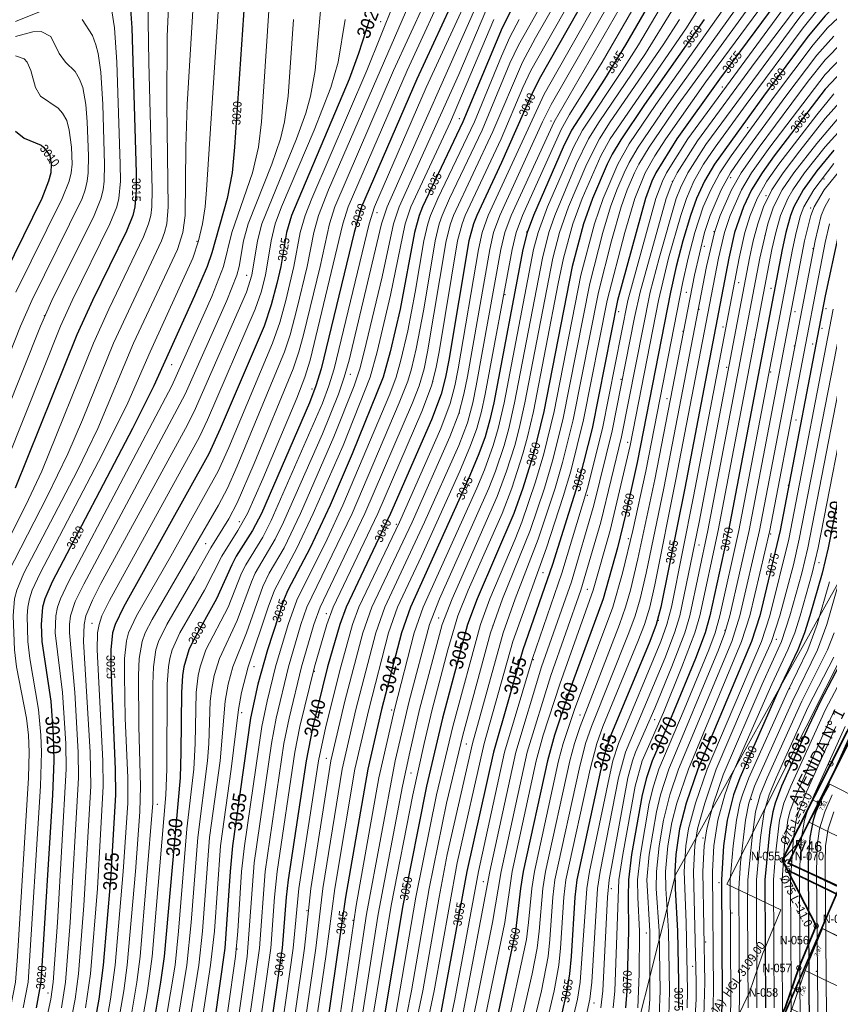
# Model space of a CAD drawing. Header units: metres. Extents: x 295850 to 310263, y 8095845 to 8104014.
# Tile 13 of 77: x 295962 to 296105, y 8096110 to 8096283. Entities that reach past the tile are written whole.
import ezdxf
from ezdxf.enums import TextEntityAlignment as Align

# ---------------------------------------------------------------- set-up
doc = ezdxf.new("R2010")
doc.units = ezdxf.units.M
doc.linetypes.add('CENTER', pattern=[5.08, 3.175, -0.635, 0.635, -0.635])
for name, color, linetype, lineweight in [('ALIN-AV1', 8, 'CENTER', 13), ('ALIN-C02', 8, 'CENTER', 13), ('AP-CONEX', 150, 'Continuous', 18), ('AP-NODOS', 1, 'Continuous', 18), ('AP-NODOS-TXT', 1, 'Continuous', 18), ('AP-RED-075', 5, 'Continuous', 35), ('AP-RED-TXT', 5, 'Continuous', 18), ('AP-SECTORES-TXT', 211, 'Continuous', 18), ('C-TOPO-MAJR', 33, 'Continuous', 25), ('C-TOPO-MINR', 253, 'Continuous', 13), ('C-TOPO-PNTS', 8, 'Continuous', 9), ('C-TOPO-TEXT', 33, 'Continuous', 13), ('C-TOPO-TEXT-500', 33, 'Continuous', 13), ('LOTE', 7, 'Continuous', 18), ('LOTE_MEDIDAS', 8, 'Continuous', 13), ('MANZANA', 3, 'Continuous', 25), ('PERIMETRO', 1, 'Continuous', 35), ('RELIEVE_LIMITE', 6, 'Continuous', 18), ('VERTICES', 1, 'Continuous', 13), ('VIA_BORDE', 8, 'Continuous', 18), ('VIAS_NOMBRE', 5, 'Continuous', 18)]:
    doc.layers.add(name, color=color, linetype=linetype, lineweight=lineweight)
doc.styles.add('ARIAL', font='arial.ttf')

# ---------------------------------------------------------------- blocks, each defined once
blk = doc.blocks.new('PUNTOS_TOPOGRAFICOS')
at = {"layer": 'C-TOPO-PNTS'}
for p in [(296025.726, 8096283.045, 3025.434), (296085.887, 8096271.499, 3055.747), (296039.551, 8096265.973, 3034.478), (296075.037, 8096266.891, 3052), (296055.705, 8096265.548, 3042.702), (296090.34, 8096264.341, 3060.64), (295967.502, 8096258.135, 3009.498), (296087.312, 8096255.571, 3062.348), (296077.068, 8096254.899, 3057.094), (296103.741, 8096255.346, 3071.25), (296093.538, 8096252.37, 3066.93), (296025.098, 8096249.394, 3031.398), (296101.419, 8096250.197, 3071.984), (296051.454, 8096245.993, 3045.036), (296084.373, 8096246.082, 3063.072), (296093.358, 8096245.327, 3068.076), (295993.418, 8096244.361, 3018.76), (296082.694, 8096243.479, 3062.424), (296101.818, 8096243.086, 3072.948), (296002.143, 8096238.342, 3022.496), (296088.74, 8096237.098, 3066.406), (296047.628, 8096234.941, 3044.096), (296079.51, 8096235.366, 3061.528), (296094.45, 8096236.09, 3069.64), (295966.545, 8096231.272, 3013), (296067.608, 8096231.965, 3055.358), (296081.77, 8096232.395, 3063.078), (296098.64, 8096231.965, 3072.368), (296104.106, 8096232.479, 3075.312), (296078.915, 8096228.533, 3061.916), (296085.969, 8096229.288, 3065.704), (296103.434, 8096229.037, 3075.304), (296091.511, 8096227.105, 3068.97), (296101.755, 8096226.266, 3074.674), (296098.564, 8096225.93, 3072.959), (295988.965, 8096222.613, 3020.374), (296020.422, 8096220.913, 3032.358), (296086.635, 8096222.162, 3066.814), (296094.389, 8096221.338, 3071.152), (296034.875, 8096219.637, 3038.834), (296068.033, 8096220.063, 3056.838), (296013.62, 8096218.362, 3029.644), (296076.109, 8096216.662, 3061.621), (296039.551, 8096214.111, 3041.848), (296098.842, 8096212.904, 3074.476), (296069.206, 8096208.984, 3058.694), (296097.473, 8096201.41, 3074.928), (296062.081, 8096199.658, 3056.172), (296000.867, 8096194.982, 3028.542), (296028.499, 8096194.557, 3040.786), (296069.308, 8096192.006, 3060.709), (296094.389, 8096192.856, 3074.132), (295994.916, 8096191.156, 3027.486), (296081.747, 8096190.864, 3067.41), (296102.891, 8096187.755, 3079.326), (296054.328, 8096186.028, 3054.446), (296062.081, 8096183.079, 3058.458), (296016.171, 8096178.828, 3038.758), (296035.928, 8096178.046, 3047.616), (296074.612, 8096177.621, 3064.898), (295974.936, 8096177.128, 3023.75), (296045.503, 8096176.703, 3052.058), (296086.312, 8096175.853, 3071.782), (296095.35, 8096174.285, 3077.248), (296052.627, 8096170.725, 3056.124), (296003.418, 8096169.476, 3034.338), (296014.045, 8096168.626, 3039.09), (296097.688, 8096165.624, 3081.06), (296001.292, 8096161.399, 3034.26), (296027.648, 8096161.824, 3045.778), (296060.806, 8096160.974, 3061.624), (296073.984, 8096160.124, 3068.352), (296040.826, 8096155.873, 3052.458), (296065.907, 8096155.023, 3065.272), (296016.171, 8096153.322, 3041.64), (296081.534, 8096153.296, 3074.534), (296031.049, 8096150.772, 3048.438), (295986.414, 8096145.246, 3028.323), (296090.988, 8096146.096, 3082.352), (296082.486, 8096139.294, 3077.97), (296097.778, 8096132.937, 3087.966), (296043.802, 8096131.642, 3056.614), (296085.308, 8096131.426, 3079.771), (296066.332, 8096130.367, 3068.324), (296012.77, 8096126.541, 3041.944), (296087.587, 8096126.116, 3081.232), (296020.847, 8096124.841, 3045.926), (296072.461, 8096122.609, 3071.462), (296082.915, 8096120.972, 3078.132), (296096.392, 8096120.72, 3086.978), (296000.442, 8096119.74, 3035.988), (296080.648, 8096116.689, 3076.616), (296102.438, 8096115.808, 3090.914), (295967.183, 8096112.032, 3020.592), (296063.25, 8096110.281, 3067.268)]:
    blk.add_point(p, dxfattribs=at)
blk = doc.blocks.new('CURVAS_NIVEL')
at = {"layer": 'C-TOPO-MAJR'}
for points, elevation in [([(296107.1, 8096170.92), (296103.13, 8096163.42), (296101.01, 8096158.92), (296096.3, 8096148.42), (296095.14, 8096145.42), (296094.73, 8096143.92), (296094.24, 8096140.92), (296093.37, 8096131.92), (296093.47, 8096109.42)], 3085), ([(296109.07, 8096158.92), (296102.35, 8096143.92), (296101.84, 8096142.42), (296101.24, 8096139.42), (296100.95, 8096134.92), (296101.12, 8096104.92)], 3090), ([(296109.23, 8096214.42), (296104.52, 8096190.42), (296103.43, 8096185.92), (296101.28, 8096178.42), (296100.34, 8096175.42), (296099.15, 8096172.42), (296095.58, 8096164.92), (296088.94, 8096149.92), (296087.85, 8096146.92), (296086.72, 8096142.42), (296086.09, 8096137.92), (296085.69, 8096131.92), (296085.84, 8096110.92), (296085.63, 8096106.42)], 3080), ([(296106.35, 8096245.92), (296103.99, 8096234.74), (296096.06, 8096193.42), (296092.45, 8096178.42), (296091, 8096173.92), (296081.57, 8096151.42), (296079.51, 8096145.42), (296078.34, 8096140.92), (296077.68, 8096136.42), (296077.51, 8096133.42), (296077.55, 8096130.42), (296077.97, 8096122.92), (296078.16, 8096113.92), (296078.15, 8096109.42)], 3075), ([(296105.49, 8096260.4), (296102.49, 8096256.74), (296100.09, 8096253.42), (296098.43, 8096250.42), (296097.86, 8096248.92), (296097.05, 8096245.92), (296096.42, 8096242.92), (296086.95, 8096193.42), (296083.68, 8096178.42), (296082.82, 8096175.42), (296081.12, 8096170.92), (296076.99, 8096160.81), (296073.52, 8096152.92), (296072.49, 8096149.92), (296071.76, 8096146.92), (296069.9, 8096136.42), (296069.33, 8096131.92), (296069.27, 8096128.92), (296069.38, 8096122.92), (296069.07, 8096112.42), (296068.84, 8096109.42)], 3070), ([(296106.99, 8096274.39), (296103.99, 8096271.15), (296095, 8096259.42), (296092.86, 8096256.42), (296091, 8096253.42), (296089.6, 8096250.42), (296088.03, 8096245.92), (296087.01, 8096241.42), (296079.25, 8096200.92), (296075.06, 8096179.92), (296074.2, 8096176.92), (296073.08, 8096173.92), (296066.23, 8096157.42), (296065.23, 8096154.42), (296064.47, 8096151.42), (296060.28, 8096131.92), (296059.9, 8096128.92), (296059.26, 8096118.42), (296058.97, 8096115.42), (296058.5, 8096112.42), (296057.48, 8096107.92)], 3065), ([(296108.49, 8096288.58), (296103.99, 8096284.06), (296100.99, 8096280.48), (296093.1, 8096269.92), (296084.49, 8096257.93), (296082.72, 8096254.92), (296081.32, 8096251.92), (296080.24, 8096248.92), (296078.93, 8096244.42), (296077.75, 8096239.92), (296076.76, 8096235.42), (296070.87, 8096205.42), (296068.87, 8096196.42), (296067.39, 8096190.42), (296064.87, 8096181.42), (296058.83, 8096164.92), (296056.34, 8096157.42), (296055.09, 8096152.92), (296050.84, 8096133.42), (296050.36, 8096130.42), (296049.47, 8096122.92), (296045.64, 8096104.92)], 3060), ([(296107.83, 8096308.92), (296101.93, 8096296.92), (296099.45, 8096292.42), (296096.45, 8096287.92), (296085.39, 8096272.92), (296077.87, 8096262.42), (296074.17, 8096256.42), (296073.45, 8096254.92), (296072.32, 8096251.92), (296067.43, 8096233.92), (296062.94, 8096211.42), (296060.65, 8096202.42), (296055.99, 8096187.45), (296050.75, 8096172.42), (296045.57, 8096154.42), (296040.91, 8096133.42), (296036.22, 8096107.92)], 3055), ([(296082.68, 8096283.42), (296072.17, 8096268.42), (296067.99, 8096262.25), (296066.49, 8096259.69), (296065.61, 8096257.92), (296063.04, 8096251.92), (296061.46, 8096247.42), (296059.46, 8096239.92), (296054.45, 8096214.42), (296052.61, 8096206.92), (296050.73, 8096200.92), (296049.15, 8096196.42), (296042.7, 8096181.42), (296041.04, 8096176.92), (296036.6, 8096160.42), (296033.82, 8096148.42), (296029.63, 8096127.42), (296026.09, 8096106.42)], 3050), ([(296075.49, 8096290.57), (296068.8, 8096278.92), (296065.12, 8096272.92), (296059.34, 8096263.92), (296057.86, 8096260.92), (296052.63, 8096248.92), (296051.53, 8096245.92), (296050.76, 8096242.92), (296045.63, 8096215.92), (296044.96, 8096212.92), (296044.1, 8096209.92), (296043.03, 8096206.92), (296041.15, 8096202.42), (296030.97, 8096179.92), (296029.39, 8096175.42), (296025.9, 8096161.92), (296023.46, 8096151.42), (296019.56, 8096128.92), (296015.42, 8096100.42)], 3045), ([(296067.26, 8096296.92), (296053.64, 8096272.92), (296052.18, 8096269.92), (296046.99, 8096258.22), (296042.64, 8096248.92), (296042.07, 8096247.42), (296041.26, 8096244.42), (296037.71, 8096223.42), (296037.13, 8096220.42), (296036.38, 8096217.42), (296034.67, 8096212.92), (296027.49, 8096196.42), (296019.64, 8096179.92), (296018.53, 8096176.92), (296016.4, 8096169.42), (296013.79, 8096158.92), (296012.6, 8096152.92), (296009.44, 8096131.92), (296009.09, 8096128.92), (296008.37, 8096119.92), (296004.96, 8096095.92)], 3040), ([(296048.64, 8096284.92), (296047.11, 8096281.92), (296040.2, 8096265.42), (296033.08, 8096250.42), (296032.5, 8096248.92), (296031.66, 8096245.92), (296029.15, 8096232.42), (296027.4, 8096224.92), (296026.15, 8096220.42), (296020.71, 8096206.92), (296016.82, 8096197.92), (296013.31, 8096190.42), (296009.42, 8096182.92), (296008.75, 8096181.42), (296005.81, 8096172.42), (296004.11, 8096166.42), (296002.82, 8096160.42), (295999.65, 8096137.92), (295999.22, 8096133.42), (295998.29, 8096119.92), (295993.84, 8096088.42)], 3035), ([(296037.99, 8096285.59), (296032.07, 8096272.92), (296022.36, 8096250.42), (296021.04, 8096245.92), (296015.24, 8096221.92), (296014.32, 8096218.92), (296013.18, 8096215.92), (296004.74, 8096196.42), (296003.2, 8096193.42), (296000.33, 8096188.92), (295999.52, 8096187.42), (295996.83, 8096181.42), (295992.66, 8096173.92), (295992, 8096172.42), (295991.12, 8096169.42), (295990.88, 8096167.92), (295990.66, 8096164.92), (295990.59, 8096154.42), (295990.42, 8096149.92), (295987.62, 8096118.42), (295987, 8096113.92), (295982.25, 8096085.42)], 3030), ([(296023.74, 8096283.42), (296021.85, 8096277.42), (296020.19, 8096272.92), (296010.06, 8096248.92), (296009.18, 8096245.92), (296008.14, 8096239.92), (296007.48, 8096236.92), (296006.49, 8096233.19), (296005.2, 8096229.42), (295997.49, 8096211.35), (295995.47, 8096206.92), (295980.47, 8096179.92), (295979.01, 8096176.92), (295978.56, 8096175.42), (295978.22, 8096172.42), (295978.23, 8096169.42), (295979.02, 8096151.42), (295979.06, 8096146.92), (295978.16, 8096131.92), (295976.92, 8096116.92), (295976.12, 8096110.92), (295973.96, 8096098.92)], 3025), ([(296001.95, 8096289.42), (296000.01, 8096260.92), (295999.58, 8096256.42), (295998.7, 8096251.92), (295995.99, 8096242.35), (295995.17, 8096239.92), (295992.99, 8096234.78), (295985.81, 8096218.92), (295982.03, 8096211.42), (295967.94, 8096184.42), (295966.62, 8096181.42), (295966.22, 8096179.92), (295965.96, 8096176.92), (295966.1, 8096173.92), (295967.66, 8096163.42), (295968.1, 8096157.42), (295968.23, 8096152.92), (295967.98, 8096146.92), (295965.91, 8096113.92), (295965.09, 8096109.42)], 3020), ([(295981.44, 8096289.42), (295981.91, 8096281.92), (295982.7, 8096256.42), (295982.73, 8096253.42), (295982.48, 8096250.42), (295982.11, 8096248.92), (295980.99, 8096246.17), (295975, 8096233.92), (295972.26, 8096227.92), (295961.43, 8096200.92)], 3015), ([(295961.49, 8096263.77), (295962.99, 8096262.49), (295965.99, 8096261.27), (295966.41, 8096260.92), (295967.49, 8096259.45), (295967.76, 8096257.92), (295967.67, 8096256.42), (295967.29, 8096254.92), (295966.07, 8096251.92), (295957.95, 8096235.42)], 3010)]:
    blk.add_lwpolyline(points, dxfattribs=dict(at, elevation=elevation))
at = {"layer": 'C-TOPO-MINR'}
for points, elevation in [([(296106.85, 8096185.92), (296104.28, 8096176.92), (296102.63, 8096172.42), (296098.21, 8096163.42), (296091.52, 8096148.42), (296090.52, 8096145.42), (296089.92, 8096142.42), (296089.05, 8096134.92), (296088.76, 8096130.42), (296088.89, 8096110.92), (296088.69, 8096104.92)], 3082), ([(296105.52, 8096175.42), (296104.37, 8096172.42), (296099.85, 8096163.42), (296093.75, 8096149.92), (296092.53, 8096146.92), (296091.72, 8096143.92), (296091.09, 8096139.42), (296090.34, 8096131.92), (296090.27, 8096127.42), (296090.41, 8096109.42)], 3083), ([(296105.49, 8096171.14), (296100.99, 8096162.39), (296095.36, 8096149.92), (296094.1, 8096146.92), (296093.23, 8096143.92), (296092.59, 8096139.42), (296091.86, 8096131.92), (296091.94, 8096109.42)], 3084), ([(296108.77, 8096170.92), (296104.02, 8096161.92), (296097.9, 8096148.42), (296096.68, 8096145.42), (296095.91, 8096142.42), (296095.22, 8096136.42), (296094.88, 8096131.92), (296094.99, 8096109.42)], 3086), ([(296105.65, 8096161.92), (296103.56, 8096157.42), (296098.84, 8096146.92), (296097.73, 8096143.92), (296097.37, 8096142.42), (296096.8, 8096137.92), (296096.39, 8096131.92), (296096.48, 8096095.92)], 3087), ([(296105.85, 8096158.92), (296100.43, 8096146.92), (296099.26, 8096143.92), (296098.84, 8096142.42), (296098.37, 8096139.42), (296097.89, 8096131.92), (296098.03, 8096103.42)], 3088), ([(296107.46, 8096158.92), (296102.03, 8096146.92), (296100.8, 8096143.92), (296100.33, 8096142.42), (296099.8, 8096139.42), (296099.42, 8096133.42), (296099.59, 8096103.42)], 3089), ([(296105.22, 8096146.92), (296103.92, 8096143.92), (296102.96, 8096140.92), (296102.54, 8096137.92), (296102.42, 8096133.42), (296102.75, 8096103.42)], 3091), ([(296105.48, 8096143.92), (296104.47, 8096140.92), (296104.02, 8096137.92), (296103.94, 8096134.92), (296104.19, 8096107.92)], 3092), ([(296104.74, 8096184.42), (296102.56, 8096176.92), (296100.9, 8096172.42), (296097.26, 8096164.92), (296090.54, 8096149.92), (296089.4, 8096146.92), (296088.96, 8096145.42), (296088.33, 8096142.42), (296087.76, 8096137.92), (296087.27, 8096131.92), (296087.37, 8096110.92), (296087.31, 8096107.92)], 3081), ([(296108.28, 8096218.92), (296102.74, 8096190.42), (296101.65, 8096185.92), (296099.54, 8096178.42), (296098.6, 8096175.42), (296097.4, 8096172.42), (296094.57, 8096166.42), (296087.49, 8096150.25), (296086.31, 8096146.92), (296085.1, 8096142.42), (296084.39, 8096137.92), (296084.12, 8096133.42), (296084.31, 8096112.42), (296084.19, 8096107.92)], 3079), ([(296106.99, 8096221.8), (296100.93, 8096190.42), (296099.84, 8096185.92), (296097.77, 8096178.42), (296096.28, 8096173.92), (296092.87, 8096166.42), (296085.99, 8096150.44), (296084.33, 8096145.42), (296083.15, 8096140.92), (296082.69, 8096137.92), (296082.46, 8096133.42), (296082.78, 8096113.92), (296082.63, 8096107.92)], 3078), ([(296106.99, 8096230.94), (296099.41, 8096191.92), (296098.37, 8096187.42), (296095.98, 8096178.42), (296094.52, 8096173.92), (296091.82, 8096167.92), (296084.79, 8096151.42), (296082.77, 8096145.42), (296081.52, 8096140.92), (296081.04, 8096137.92), (296080.8, 8096133.42), (296081.25, 8096113.92), (296081.26, 8096110.92), (296081.09, 8096107.92)], 3077), ([(296105.4, 8096232.42), (296097.58, 8096191.92), (296094.21, 8096178.42), (296092.75, 8096173.92), (296083.2, 8096151.42), (296081.16, 8096145.42), (296079.92, 8096140.92), (296079.43, 8096137.92), (296079.15, 8096133.42), (296079.5, 8096124.42), (296079.73, 8096112.42), (296079.68, 8096109.42)], 3076), ([(296104.72, 8096247.42), (296103.99, 8096244.16), (296094.23, 8096193.42), (296090.71, 8096178.42), (296089.26, 8096173.92), (296079.9, 8096151.42), (296077.84, 8096145.42), (296076.99, 8096142.01), (296076.29, 8096137.92), (296075.87, 8096133.42), (296075.9, 8096130.42), (296076.38, 8096122.92), (296076.59, 8096112.42), (296076.47, 8096107.92)], 3074), ([(296104.72, 8096251.92), (296103.89, 8096250.42), (296103.28, 8096248.92), (296102.18, 8096244.42), (296092.41, 8096193.42), (296088.97, 8096178.42), (296087.52, 8096173.92), (296078.18, 8096151.42), (296076.62, 8096146.92), (296075.52, 8096142.42), (296074.75, 8096137.92), (296074.25, 8096133.42), (296074.24, 8096130.42), (296074.76, 8096122.92), (296074.92, 8096112.42), (296074.76, 8096107.92)], 3073), ([(296106.99, 8096257.39), (296103.81, 8096253.42), (296102.04, 8096250.42), (296101.45, 8096248.92), (296100.35, 8096244.42), (296090.59, 8096193.42), (296087.21, 8096178.42), (296086.33, 8096175.42), (296085.2, 8096172.42), (296076.44, 8096151.42), (296074.96, 8096146.92), (296074.26, 8096143.92), (296072.99, 8096136.42), (296072.58, 8096131.92), (296073.08, 8096122.92), (296073.13, 8096118.42), (296073.08, 8096110.92), (296072.87, 8096107.92)], 3072), ([(296105.49, 8096258.05), (296101.94, 8096253.42), (296100.23, 8096250.42), (296099.64, 8096248.92), (296098.85, 8096245.92), (296098.24, 8096242.92), (296088.77, 8096193.42), (296085.45, 8096178.42), (296084.58, 8096175.42), (296083.47, 8096172.42), (296079.17, 8096161.92), (296074.7, 8096151.42), (296073.73, 8096148.42), (296073.01, 8096145.42), (296071.45, 8096136.42), (296070.96, 8096131.92), (296070.98, 8096128.92), (296071.29, 8096122.92), (296071.21, 8096115.42), (296070.99, 8096109.42)], 3071), ([(296108.49, 8096265.98), (296103.99, 8096261.01), (296100.35, 8096256.42), (296098.25, 8096253.42), (296097.37, 8096251.92), (296096.1, 8096248.92), (296095.26, 8096245.92), (296094.6, 8096242.92), (296085.12, 8096193.42), (296081.91, 8096178.42), (296081.04, 8096175.42), (296078.76, 8096169.42), (296075.49, 8096161.4), (296071.78, 8096152.92), (296070.5, 8096148.42), (296068.34, 8096136.42), (296067.67, 8096131.92), (296066.96, 8096112.42), (296066.66, 8096109.42)], 3069), ([(296106.99, 8096266.89), (296102.49, 8096261.6), (296098.46, 8096256.42), (296096.41, 8096253.42), (296094.89, 8096250.42), (296093.87, 8096247.42), (296092.48, 8096241.42), (296083.3, 8096193.42), (296080.15, 8096178.42), (296079.26, 8096175.42), (296076.99, 8096169.5), (296073.99, 8096162.15), (296070.6, 8096154.42), (296070.06, 8096152.92), (296069.23, 8096149.92), (296065.94, 8096131.92), (296065.65, 8096128.92), (296064.86, 8096112.42), (296064.47, 8096109.42)], 3068), ([(296106.99, 8096269.38), (296103.99, 8096265.96), (296099.49, 8096260.28), (296096.58, 8096256.42), (296094.59, 8096253.42), (296093.12, 8096250.42), (296092.09, 8096247.42), (296091.29, 8096244.42), (296090.65, 8096241.42), (296081.76, 8096194.92), (296078.37, 8096178.42), (296077.45, 8096175.42), (296075.72, 8096170.92), (296068.84, 8096154.42), (296067.61, 8096149.92), (296064.37, 8096133.42), (296063.9, 8096130.42), (296062.91, 8096113.92), (296062.56, 8096110.92), (296061.91, 8096107.92)], 3067), ([(296105.49, 8096270.31), (296102.49, 8096266.65), (296095.79, 8096257.92), (296093.7, 8096254.92), (296092.01, 8096251.92), (296090.79, 8096248.92), (296089.85, 8096245.92), (296088.83, 8096241.42), (296080.8, 8096199.42), (296076.93, 8096179.92), (296076.11, 8096176.92), (296075.04, 8096173.92), (296067.58, 8096155.92), (296066.62, 8096152.92), (296065.92, 8096149.92), (296062.49, 8096133.42), (296061.99, 8096130.42), (296060.86, 8096113.92), (296060.4, 8096110.92), (296059.7, 8096107.92)], 3066), ([(296106.99, 8096276.9), (296103.99, 8096273.74), (296094.22, 8096260.92), (296091.02, 8096256.42), (296089.23, 8096253.42), (296087.25, 8096248.92), (296086.24, 8096245.92), (296085.19, 8096241.42), (296077.71, 8096202.42), (296073.99, 8096183.9), (296073.08, 8096179.92), (296072.15, 8096176.92), (296071.01, 8096173.92), (296064.83, 8096158.92), (296063.77, 8096155.92), (296062.59, 8096151.42), (296058.34, 8096131.92), (296057.96, 8096128.92), (296057.4, 8096119.92), (296057.08, 8096116.92), (296056.28, 8096112.42), (296054.86, 8096106.42)], 3064), ([(296106.99, 8096279.41), (296103.99, 8096276.33), (296100.99, 8096272.57), (296092.32, 8096260.92), (296089.18, 8096256.42), (296087.46, 8096253.42), (296085.48, 8096248.92), (296084.47, 8096245.92), (296083.08, 8096239.92), (296075.55, 8096200.92), (296072.45, 8096185.92), (296071.41, 8096181.42), (296070.51, 8096178.42), (296069.42, 8096175.42), (296062.83, 8096158.92), (296061.81, 8096155.92), (296060.65, 8096151.42), (296056.4, 8096131.92), (296056.03, 8096128.92), (296055.53, 8096121.42), (296055.19, 8096118.42), (296054.03, 8096112.42), (296052.24, 8096104.92)], 3063), ([(296105.49, 8096280.5), (296102.49, 8096277.14), (296097.04, 8096269.92), (296089.35, 8096259.42), (296087.32, 8096256.42), (296085.66, 8096253.42), (296083.71, 8096248.92), (296082.73, 8096245.92), (296080.97, 8096238.42), (296073.99, 8096202.41), (296070.99, 8096188.43), (296069.68, 8096182.92), (296068.81, 8096179.92), (296067.75, 8096176.92), (296060.83, 8096158.92), (296059.84, 8096155.92), (296059.03, 8096152.92), (296054.73, 8096133.42), (296054.25, 8096130.42), (296053.65, 8096122.92), (296053.29, 8096119.92), (296052.42, 8096115.42), (296050.02, 8096104.92)], 3062), ([(296109.14, 8096286.42), (296104.4, 8096281.92), (296101.84, 8096278.92), (296095.07, 8096269.92), (296087.43, 8096259.42), (296085.45, 8096256.42), (296083.83, 8096253.42), (296082.52, 8096250.42), (296081.03, 8096245.92), (296079.86, 8096241.42), (296078.87, 8096236.92), (296072.43, 8096203.92), (296070.13, 8096193.42), (296068.32, 8096185.92), (296066.58, 8096179.92), (296059.86, 8096161.92), (296057.86, 8096155.92), (296057.06, 8096152.92), (296052.78, 8096133.42), (296052.31, 8096130.42), (296051.78, 8096124.42), (296051.38, 8096121.42), (296047.81, 8096104.92)], 3061), ([(296106.64, 8096289.42), (296102.49, 8096284.95), (296100.08, 8096281.92), (296090.05, 8096268.42), (296084.6, 8096260.92), (296082.58, 8096257.92), (296080.86, 8096254.92), (296079.53, 8096251.92), (296078.54, 8096248.92), (296076.42, 8096241.42), (296074.65, 8096233.92), (296069.64, 8096208.42), (296066.13, 8096193.42), (296063.15, 8096182.92), (296057.24, 8096166.42), (296054.36, 8096157.42), (296053.11, 8096152.92), (296048.89, 8096133.42), (296047.57, 8096124.42), (296043.55, 8096104.92)], 3059), ([(296105.35, 8096290.92), (296099.49, 8096283.8), (296082.99, 8096261.42), (296079.8, 8096256.42), (296078.49, 8096253.8), (296077.76, 8096251.92), (296074.72, 8096241.42), (296073.18, 8096235.42), (296068.11, 8096209.92), (296064.49, 8096194.92), (296060.98, 8096182.92), (296055.66, 8096167.92), (296051.51, 8096154.42), (296046.93, 8096133.42), (296045.41, 8096124.42), (296041.5, 8096104.92)], 3058), ([(296105.74, 8096295.42), (296104.02, 8096292.42), (296102.95, 8096290.92), (296091.63, 8096275.92), (296081.49, 8096262.06), (296077.93, 8096256.42), (296076.99, 8096254.54), (296075.99, 8096251.92), (296071.41, 8096235.42), (296070.42, 8096230.92), (296066.49, 8096210.97), (296063.27, 8096197.92), (296059.3, 8096184.42), (296054.06, 8096169.42), (296049.53, 8096154.42), (296044.94, 8096133.42), (296039.87, 8096106.42)], 3057), ([(296110.83, 8096310.42), (296104.22, 8096296.92), (296102.62, 8096293.92), (296100.69, 8096290.92), (296079.8, 8096262.42), (296076.05, 8096256.42), (296075.31, 8096254.92), (296074.17, 8096251.92), (296069.25, 8096233.92), (296064.76, 8096211.42), (296062.13, 8096200.92), (296057.62, 8096185.92), (296052.43, 8096170.92), (296047.55, 8096154.42), (296042.93, 8096133.42), (296038.8, 8096110.92), (296037.85, 8096106.42)], 3056), ([(296105.56, 8096308.92), (296099.63, 8096296.92), (296096.3, 8096290.92), (296093.28, 8096286.42), (296082.99, 8096272.41), (296075.95, 8096262.42), (296073.99, 8096259.41), (296072.29, 8096256.42), (296070.45, 8096251.92), (296068.71, 8096245.92), (296065.57, 8096233.92), (296061.43, 8096212.92), (296059.2, 8096203.92), (296057.87, 8096199.42), (296054.94, 8096190.42), (296049.02, 8096173.92), (296043.96, 8096155.92), (296039.18, 8096134.92), (296035.14, 8096112.42), (296034.22, 8096107.92)], 3054), ([(296091.16, 8096286.42), (296078.12, 8096268.42), (296073.01, 8096260.92), (296071.19, 8096257.92), (296070.42, 8096256.42), (296069.14, 8096253.42), (296068.08, 8096250.42), (296066.38, 8096244.42), (296064.05, 8096235.42), (296059.61, 8096212.92), (296057.76, 8096205.42), (296056.44, 8096200.92), (296053.48, 8096191.92), (296049.4, 8096181.42), (296047.27, 8096175.42), (296041.91, 8096155.92), (296037.45, 8096136.42), (296036, 8096128.92), (296033.16, 8096112.42), (296032.23, 8096107.92)], 3053), ([(296087.98, 8096284.92), (296076.13, 8096268.42), (296071.05, 8096260.92), (296069.49, 8096258.26), (296068.58, 8096256.42), (296067.3, 8096253.42), (296066.19, 8096250.42), (296064.86, 8096245.92), (296062.52, 8096236.92), (296057.78, 8096212.92), (296055.99, 8096205.73), (296054.55, 8096200.92), (296052.03, 8096193.42), (296047.15, 8096181.42), (296045.05, 8096175.42), (296040.2, 8096157.42), (296037.34, 8096145.42), (296034.24, 8096130.42), (296031.16, 8096112.42), (296030.26, 8096107.92)], 3052), ([(296085.84, 8096284.92), (296074.15, 8096268.42), (296069.49, 8096261.53), (296067.45, 8096257.92), (296064.87, 8096251.92), (296063.37, 8096247.42), (296060.99, 8096238.42), (296056.27, 8096214.42), (296054.47, 8096206.92), (296052.99, 8096202), (296050.6, 8096194.92), (296049.42, 8096191.92), (296044.92, 8096181.42), (296043.28, 8096176.92), (296038.41, 8096158.92), (296035.58, 8096146.92), (296031.93, 8096128.92), (296028.32, 8096107.92)], 3051), ([(296083.28, 8096287.92), (296079.55, 8096281.92), (296066.15, 8096262.42), (296064.49, 8096259.42), (296061.21, 8096251.92), (296059.57, 8096247.42), (296057.93, 8096241.42), (296056.96, 8096236.92), (296052.62, 8096214.42), (296051.58, 8096209.92), (296050.75, 8096206.92), (296048.8, 8096200.92), (296047.1, 8096196.42), (296041.14, 8096182.92), (296039.32, 8096178.42), (296037.53, 8096172.42), (296034.78, 8096161.92), (296033.36, 8096155.92), (296031.4, 8096146.92), (296027.6, 8096127.42), (296023.89, 8096104.92)], 3049), ([(296078.35, 8096283.42), (296075.45, 8096278.92), (296066.14, 8096265.42), (296064.22, 8096262.42), (296061.99, 8096257.97), (296058.78, 8096250.42), (296057.21, 8096245.92), (296056.05, 8096241.42), (296051.1, 8096215.92), (296050.12, 8096211.42), (296049.32, 8096208.42), (296047.89, 8096203.92), (296046.23, 8096199.42), (296038.3, 8096181.42), (296036.58, 8096176.92), (296032.58, 8096161.92), (296030.85, 8096154.42), (296029.57, 8096148.42), (296025.29, 8096125.92), (296022.26, 8096106.42)], 3048), ([(296076.98, 8096284.92), (296072.34, 8096277.42), (296064.17, 8096265.42), (296062.32, 8096262.42), (296060.16, 8096257.92), (296056.36, 8096248.92), (296055.32, 8096245.92), (296054.19, 8096241.42), (296049.28, 8096215.92), (296048.28, 8096211.42), (296047.44, 8096208.42), (296045.93, 8096203.92), (296044.77, 8096200.92), (296036.11, 8096181.42), (296034.34, 8096176.92), (296030.76, 8096163.42), (296028.29, 8096152.92), (296023.24, 8096125.92), (296020.3, 8096106.42)], 3047), ([(296075.51, 8096286.42), (296071.09, 8096278.92), (296068.25, 8096274.42), (296061.27, 8096263.92), (296059.69, 8096260.92), (296055.12, 8096250.42), (296053.43, 8096245.92), (296052.65, 8096242.92), (296047.46, 8096215.92), (296046.43, 8096211.42), (296045.54, 8096208.42), (296043.99, 8096204.13), (296042.65, 8096200.92), (296033.23, 8096179.92), (296031.65, 8096175.42), (296028.15, 8096161.92), (296025.42, 8096149.92), (296021.43, 8096127.42), (296018.11, 8096104.92)], 3046), ([(296069.92, 8096284.92), (296064.71, 8096275.92), (296058.99, 8096266.69), (296057.49, 8096264.05), (296050.7, 8096248.92), (296049.59, 8096245.92), (296048.85, 8096242.92), (296044.1, 8096217.42), (296043.46, 8096214.42), (296042.65, 8096211.42), (296041.57, 8096208.42), (296039.66, 8096203.92), (296032.93, 8096188.92), (296028.71, 8096179.92), (296027.14, 8096175.42), (296023.63, 8096161.92), (296021.19, 8096151.42), (296017.67, 8096130.42), (296016.11, 8096118.42), (296013.23, 8096098.92)], 3044), ([(296069.49, 8096288.31), (296056.24, 8096265.42), (296048.73, 8096248.92), (296047.61, 8096245.92), (296046.89, 8096242.92), (296042.55, 8096218.92), (296041.94, 8096215.92), (296040.99, 8096212.41), (296039.47, 8096208.42), (296033.46, 8096194.92), (296026.44, 8096179.92), (296024.88, 8096175.42), (296021.35, 8096161.92), (296018.94, 8096151.42), (296015.57, 8096130.42), (296014.33, 8096119.92), (296011.3, 8096098.92)], 3043), ([(296068.61, 8096290.92), (296055.73, 8096268.42), (296054.23, 8096265.42), (296046.71, 8096248.92), (296045.62, 8096245.92), (296044.92, 8096242.92), (296040.99, 8096220.54), (296040.37, 8096217.42), (296039.49, 8096214.03), (296037.93, 8096209.92), (296031.27, 8096194.92), (296024.17, 8096179.92), (296022.62, 8096175.42), (296019.43, 8096163.42), (296016.99, 8096152.92), (296013.46, 8096130.42), (296012.35, 8096119.92), (296009.11, 8096097.42)], 3042), ([(296068.78, 8096295.42), (296054.49, 8096270.27), (296044.68, 8096248.92), (296043.62, 8096245.92), (296042.94, 8096242.92), (296039.36, 8096221.92), (296038.77, 8096218.92), (296037.99, 8096215.83), (296036.33, 8096211.42), (296029.06, 8096194.92), (296021.9, 8096179.92), (296020.8, 8096176.92), (296018.71, 8096169.42), (296016.06, 8096158.92), (296014.78, 8096152.92), (296011.35, 8096130.42), (296010.36, 8096119.92), (296007.15, 8096097.42)], 3041), ([(296064.89, 8096296.92), (296052.17, 8096274.42), (296050.76, 8096271.42), (296046.92, 8096262.42), (296040.6, 8096248.92), (296040.05, 8096247.42), (296039.27, 8096244.42), (296036.01, 8096224.92), (296035.45, 8096221.92), (296034.7, 8096218.92), (296033, 8096214.42), (296025.23, 8096196.42), (296017.36, 8096179.92), (296016.25, 8096176.92), (296014.1, 8096169.42), (296011.52, 8096158.92), (296010.65, 8096154.42), (296007.52, 8096133.42), (296007.03, 8096128.92), (296006.38, 8096119.92), (296002.99, 8096095.92)], 3039), ([(296062.52, 8096296.92), (296052.99, 8096280.18), (296050.72, 8096275.92), (296045.49, 8096263.68), (296038.57, 8096248.92), (296038.04, 8096247.42), (296037.29, 8096244.42), (296033.99, 8096224.92), (296033.36, 8096221.92), (296032.49, 8096218.92), (296031.32, 8096215.92), (296022.97, 8096196.42), (296015.07, 8096179.92), (296013.97, 8096176.92), (296011.81, 8096169.42), (296009.6, 8096160.42), (296008.71, 8096155.92), (296005.41, 8096133.42), (296004.38, 8096119.92), (296001.01, 8096095.92)], 3038), ([(296059.32, 8096295.42), (296049.99, 8096278.9), (296048.49, 8096275.7), (296043.6, 8096263.92), (296037.86, 8096251.92), (296036.54, 8096248.92), (296036.03, 8096247.42), (296035.32, 8096244.42), (296033.31, 8096232.42), (296031.99, 8096225.45), (296031.16, 8096221.92), (296030.49, 8096219.73), (296029, 8096215.92), (296020.7, 8096196.42), (296012.76, 8096179.92), (296011.7, 8096176.92), (296009.52, 8096169.42), (296007.34, 8096160.42), (296006.52, 8096155.92), (296003.49, 8096134.92), (296002.21, 8096118.42), (295998.99, 8096095.69)], 3037), ([(296050.13, 8096283.42), (296048.49, 8096280.31), (296046.99, 8096276.98), (296042.26, 8096265.42), (296035.81, 8096251.92), (296034.52, 8096248.92), (296034.03, 8096247.42), (296033.34, 8096244.42), (296031.82, 8096235.42), (296030.49, 8096228.57), (296029.3, 8096223.42), (296028.44, 8096220.42), (296027.32, 8096217.42), (296019.09, 8096197.92), (296016.32, 8096191.92), (296010.99, 8096181.21), (296009.45, 8096176.92), (296007.24, 8096169.42), (296005.74, 8096163.42), (296004.8, 8096158.92), (296001.77, 8096137.92), (296001.26, 8096133.42), (296000.61, 8096122.92), (296000.18, 8096118.42), (295996.14, 8096089.92)], 3036), ([(296045.67, 8096283.42), (296038.05, 8096265.42), (296031.03, 8096250.42), (296030.02, 8096247.42), (296027.49, 8096234.89), (296025.12, 8096224.92), (296023.86, 8096220.42), (296019.11, 8096208.42), (296013.88, 8096196.42), (296010.99, 8096190.35), (296007.04, 8096182.92), (296005.93, 8096179.92), (296002.43, 8096169.42), (296001.25, 8096164.92), (296000.7, 8096161.92), (295999.44, 8096151.42), (295997.56, 8096137.92), (295996.48, 8096122.92), (295995.81, 8096116.92), (295993.96, 8096104.92)], 3034), ([(296044.24, 8096284.92), (296039.49, 8096273.73), (296028.97, 8096250.42), (296027.99, 8096247.42), (296025.99, 8096238.08), (296022.84, 8096224.92), (296022.05, 8096221.92), (296021.06, 8096218.92), (296017.51, 8096209.92), (296011.61, 8096196.42), (296008.72, 8096190.42), (296006.13, 8096185.92), (296004.99, 8096183.6), (296002.12, 8096175.42), (295999.71, 8096169.42), (295998.9, 8096166.42), (295998.37, 8096163.42), (295997.46, 8096152.92), (295995.63, 8096139.42), (295994.38, 8096122.92), (295993.72, 8096116.92), (295991.55, 8096103.42)], 3033), ([(296043.48, 8096287.92), (296026.85, 8096250.42), (296025.9, 8096247.42), (296020.19, 8096223.42), (296019.33, 8096220.42), (296018.29, 8096217.42), (296015.49, 8096210.46), (296008.65, 8096194.92), (296007.17, 8096191.92), (296003.67, 8096185.92), (296002.98, 8096184.42), (296000.49, 8096177.63), (295997.34, 8096170.92), (295996.42, 8096167.92), (295995.99, 8096165.65), (295995.75, 8096163.42), (295995.47, 8096155.92), (295995.24, 8096152.92), (295993.56, 8096139.42), (295992.4, 8096124.42), (295991.63, 8096116.92), (295988.92, 8096100.42)], 3032), ([(296041.99, 8096289.42), (296033.77, 8096271.42), (296024.65, 8096250.42), (296023.7, 8096247.42), (296017.52, 8096221.92), (296016.61, 8096218.92), (296015.49, 8096215.87), (296006.49, 8096195.21), (296004.99, 8096192.27), (296002, 8096187.42), (296001.26, 8096185.92), (295998.87, 8096179.92), (295994.99, 8096172.42), (295993.95, 8096169.42), (295993.62, 8096167.92), (295993.24, 8096164.92), (295993.07, 8096155.92), (295992.84, 8096151.42), (295991.63, 8096140.92), (295990.16, 8096122.92), (295989.54, 8096116.92), (295986.3, 8096097.42)], 3031), ([(296037.96, 8096290.92), (296030.37, 8096274.42), (296020.03, 8096250.42), (296019.08, 8096247.42), (296013.31, 8096223.42), (296012.4, 8096220.42), (296010.99, 8096216.74), (296004.99, 8096202.52), (296002.28, 8096196.42), (296000.6, 8096193.42), (295997.75, 8096188.92), (295994.7, 8096182.92), (295990.37, 8096175.42), (295989.06, 8096172.42), (295988.65, 8096170.92), (295988.38, 8096169.42), (295988.15, 8096166.42), (295988.09, 8096151.42), (295987.93, 8096146.92), (295985.51, 8096118.42), (295984.68, 8096112.42), (295980.55, 8096088.42)], 3029), ([(296033.49, 8096286.42), (296028.01, 8096274.42), (296017.69, 8096250.42), (296016.72, 8096247.42), (296015.06, 8096239.92), (296012.16, 8096227.92), (296011.34, 8096224.92), (296010.35, 8096221.92), (296003.49, 8096205.25), (296000.49, 8096198.32), (295998.99, 8096195.51), (295995.84, 8096190.42), (295992.99, 8096185.26), (295988.1, 8096176.92), (295986.66, 8096173.92), (295986.19, 8096172.42), (295985.73, 8096169.42), (295985.61, 8096166.42), (295985.62, 8096145.42), (295983.4, 8096118.42), (295982.84, 8096113.92), (295981.83, 8096107.92)], 3028), ([(296030.89, 8096286.42), (296016.58, 8096253.42), (296014.79, 8096248.92), (296013.99, 8096245.92), (296012.77, 8096239.92), (296010.98, 8096232.42), (296009.8, 8096227.92), (296008.82, 8096224.92), (296000.49, 8096204.8), (295998.76, 8096200.92), (295997.19, 8096197.92), (295985.49, 8096177.77), (295984.3, 8096175.42), (295983.76, 8096173.92), (295983.23, 8096170.92), (295983.11, 8096167.92), (295983.17, 8096158.92), (295983.45, 8096148.42), (295983.35, 8096143.92), (295982.58, 8096133.42), (295981.14, 8096116.92), (295980.52, 8096112.42), (295977.66, 8096095.92)], 3027), ([(296028.11, 8096286.42), (296023.28, 8096274.42), (296013.6, 8096251.92), (296012.42, 8096248.92), (296011.59, 8096245.92), (296010.47, 8096239.92), (296009.05, 8096233.92), (296007.99, 8096230.04), (296006.72, 8096226.42), (295998.99, 8096208.07), (295997.12, 8096203.92), (295988.78, 8096188.92), (295982.75, 8096178.42), (295981.37, 8096175.42), (295980.99, 8096174.04), (295980.66, 8096170.92), (295980.63, 8096167.92), (295980.79, 8096160.42), (295981.22, 8096149.92), (295981.22, 8096145.42), (295980.44, 8096133.42), (295979.03, 8096116.92), (295978.2, 8096110.92), (295975.82, 8096097.42)], 3026), ([(296019.51, 8096283.42), (296018.27, 8096275.92), (296016.95, 8096271.42), (296014.05, 8096263.92), (296008.29, 8096250.42), (296007.18, 8096247.42), (296006.47, 8096244.42), (296005.48, 8096238.42), (296004.7, 8096235.42), (296003.67, 8096232.42), (295995.25, 8096212.92), (295993.83, 8096209.92), (295977.99, 8096181.13), (295976.67, 8096178.42), (295976.19, 8096176.92), (295975.92, 8096175.42), (295975.84, 8096172.42), (295976.82, 8096152.92), (295976.9, 8096148.42), (295975.87, 8096130.42), (295974.66, 8096115.42), (295973.79, 8096109.42)], 3024), ([(296015.13, 8096284.92), (296014.18, 8096274.42), (296013.36, 8096269.92), (296012.54, 8096266.92), (296010.94, 8096262.42), (296004.8, 8096247.42), (296004.04, 8096244.42), (296003.03, 8096238.42), (296002.12, 8096235.42), (295992.93, 8096214.42), (295991.41, 8096211.42), (295976.49, 8096184.09), (295974.99, 8096181.21), (295973.85, 8096178.42), (295973.53, 8096176.92), (295973.46, 8096173.92), (295974.62, 8096154.42), (295974.71, 8096148.42), (295973.47, 8096127.42), (295972.54, 8096115.42), (295971.95, 8096110.92), (295970.5, 8096103.42)], 3023), ([(296010.42, 8096283.42), (296009.48, 8096269.92), (296008.82, 8096265.42), (296008.09, 8096262.42), (296006.59, 8096257.92), (296002.42, 8096247.42), (296001.6, 8096244.42), (296000.8, 8096239.92), (296000.41, 8096238.42), (295998.66, 8096233.92), (295991.31, 8096217.42), (295973.49, 8096184.01), (295971.99, 8096180.93), (295971.17, 8096178.42), (295970.97, 8096176.92), (295970.96, 8096175.42), (295971.91, 8096164.92), (295972.5, 8096154.42), (295972.56, 8096149.92), (295971.06, 8096124.42), (295970.26, 8096113.92), (295969.56, 8096109.42)], 3022), ([(296006.04, 8096284.92), (296004.75, 8096265.42), (296004.22, 8096260.92), (296003.18, 8096256.42), (295999.52, 8096245.92), (295998.07, 8096239.92), (295995.99, 8096234.62), (295988.96, 8096218.92), (295970.81, 8096184.42), (295969.38, 8096181.42), (295968.86, 8096179.92), (295968.56, 8096178.42), (295968.47, 8096175.42), (295969.74, 8096164.92), (295970.3, 8096155.92), (295970.4, 8096151.42), (295968.84, 8096124.42), (295968.1, 8096113.92), (295967.67, 8096110.92), (295967.01, 8096107.92)], 3021), ([(295997.41, 8096289.42), (295995.1, 8096253.42), (295994.83, 8096250.42), (295994.38, 8096247.42), (295993.69, 8096244.42), (295992.66, 8096241.42), (295985.14, 8096224.92), (295981.21, 8096215.92), (295976.77, 8096206.92), (295965.82, 8096185.92), (295964.42, 8096182.92), (295963.93, 8096181.42), (295963.65, 8096179.92), (295963.53, 8096178.42), (295963.63, 8096173.92), (295963.96, 8096170.92), (295965.54, 8096161.92), (295965.95, 8096157.42), (295966.06, 8096154.42), (295965.85, 8096148.42), (295963.7, 8096113.92), (295962.82, 8096109.42)], 3019), ([(295992.83, 8096287.92), (295991.68, 8096268.42), (295991.43, 8096260.92), (295991.3, 8096248.92), (295990.92, 8096245.92), (295989.95, 8096242.92), (295982.26, 8096226.42), (295975.94, 8096211.42), (295972.29, 8096203.92), (295962.95, 8096185.92), (295961.67, 8096182.92), (295961.31, 8096181.42), (295961.07, 8096178.42), (295961.27, 8096172.42), (295961.64, 8096169.42), (295963.39, 8096160.42), (295963.75, 8096157.42), (295963.89, 8096154.42), (295963.73, 8096149.92), (295961.84, 8096118.42), (295961.48, 8096113.92), (295960.57, 8096109.42)], 3018), ([(295988.6, 8096290.92), (295988.17, 8096280.42), (295988.07, 8096268.42), (295988.35, 8096250.42), (295988.08, 8096247.42), (295987.7, 8096245.92), (295987.15, 8096244.42), (295978.71, 8096226.42), (295973.25, 8096212.92), (295970.67, 8096206.92), (295967.05, 8096199.42), (295960.09, 8096185.92)], 3017), ([(295984.65, 8096293.92), (295984.93, 8096275.92), (295985.53, 8096253.42), (295985.47, 8096250.42), (295985.27, 8096248.92), (295984.9, 8096247.42), (295983.99, 8096245.13), (295977.87, 8096232.42), (295975.17, 8096226.42), (295966.07, 8096203.92), (295963.29, 8096197.92), (295957.96, 8096187.42)], 3016), ([(295978.44, 8096284.92), (295978.91, 8096281.92), (295979.32, 8096275.92), (295979.9, 8096257.92), (295979.93, 8096254.92), (295979.68, 8096251.92), (295979.31, 8096250.42), (295978.08, 8096247.42), (295971.43, 8096233.92), (295969.36, 8096229.42), (295956.77, 8096197.92)], 3014), ([(295961.49, 8096283.03), (295965.99, 8096284.89)], 3013), ([(295973.17, 8096283.42), (295974.99, 8096280.57), (295975.62, 8096278.92), (295976.01, 8096277.42), (295976.49, 8096274.13), (295976.81, 8096268.42), (295977.13, 8096257.92), (295977.07, 8096254.92), (295976.89, 8096253.42), (295976.49, 8096251.84), (295975.29, 8096248.92), (295967.88, 8096233.92), (295965.84, 8096229.42), (295950.28, 8096190.42)], 3013), ([(295961.49, 8096280.43), (295964.49, 8096281.24), (295965.99, 8096281.29), (295967.66, 8096280.42), (295969.16, 8096277.42), (295970.26, 8096275.92), (295971.99, 8096274.23), (295972.73, 8096272.92), (295973.31, 8096271.42), (295973.83, 8096268.42), (295974.08, 8096265.42), (295974.33, 8096259.42), (295974.27, 8096256.42), (295974.09, 8096254.92), (295973.73, 8096253.42), (295973.18, 8096251.92), (295964.33, 8096233.92), (295962.34, 8096229.42), (295948.09, 8096193.42)], 3012), ([(295961.49, 8096277), (295962.99, 8096276.48), (295963.51, 8096275.92), (295964.14, 8096274.42), (295964.99, 8096271.42), (295965.85, 8096269.92), (295968.99, 8096267.81), (295969.74, 8096266.92), (295970.49, 8096265.61), (295970.92, 8096263.92), (295971.34, 8096260.92), (295971.41, 8096257.92), (295971.25, 8096256.42), (295970.91, 8096254.92), (295969.7, 8096251.92), (295961.5, 8096235.42)], 3011)]:
    blk.add_lwpolyline(points, dxfattribs=dict(at, elevation=elevation))
at = {"layer": 'C-TOPO-TEXT', "style": 'ARIAL', "width": 0.9}
for s, rotation, p in [('3025', 68.6728, (296023.74, 8096283.42)), ('3080', 79.1936, (296105.49, 8096195.32)), ('3050', 74.8352, (296039.76, 8096172.42)), ('3045', 75.6018, (296027.49, 8096168.11)), ('3055', 74.1394, (296049.42, 8096167.92)), ('3060', 71.2414, (296058.32, 8096163.42)), ('3040', 76.493, (296014.14, 8096160.42)), ('3020', -86.6769, (295968.1, 8096157.42)), ('3070', 65.7445, (296075.5, 8096157.42)), ('3065', 72.5788, (296065.23, 8096154.42)), ('3075', 67.1805, (296082.76, 8096154.42)), ('3085', 65.7782, (296098.99, 8096154.42)), ('3035', 81.4494, (296000.52, 8096143.92)), ('3030', 85.2246, (295989.42, 8096139.42)), ('3025', 86.1173, (295978.27, 8096133.42))]:
    blk.add_text(s, height=2.4, rotation=rotation, dxfattribs=at).set_placement(p, align=Align.MIDDLE_CENTER)
at = {"layer": 'C-TOPO-TEXT-500', "style": 'ARIAL', "width": 0.9}
for s, rotation, p in [('3050', 55.152, (296080.61, 8096280.42)), ('3045', 58.6966, (296067, 8096275.92)), ('3055', 53.4494, (296087.59, 8096275.92)), ('3060', 53.3267, (296095.33, 8096272.92)), ('3040', 66.1068, (296051.51, 8096268.42)), ('3020', 86.3163, (296000.41, 8096266.92)), ('3065', 53.128, (296099.59, 8096265.42)), ('3010', -53.5395, (295967.49, 8096259.45)), ('3035', 64.0876, (296034.99, 8096254.5)), ('3015', -89.8722, (295982.73, 8096253.42)), ('3030', 71.1414, (296021.85, 8096248.92)), ('3025', 81.0076, (296008.66, 8096242.92)), ('3050', 74.4777, (296052.61, 8096206.92)), ('3055', 74.7291, (296060.65, 8096202.42)), ('3045', 66.0387, (296040.49, 8096200.92)), ('3060', 77.2591, (296069.21, 8096197.92)), ('3040', 65.1708, (296026.12, 8096193.42)), ('3020', 62.3969, (295971.99, 8096192.21)), ('3070', 78.5663, (296086.64, 8096191.92)), ('3065', 79.1505, (296076.99, 8096189.68)), ('3075', 76.2655, (296094.67, 8096187.42)), ('3035', 71.4567, (296007.99, 8096179.35)), ('3030', 60.2428, (295993.45, 8096175.42)), ('3025', -89.1225, (295978.23, 8096169.42)), ('3080', 65.847, (296090.49, 8096153.48)), ('3050', 78.9691, (296030.19, 8096130.42)), ('3055', 80.0828, (296039.53, 8096125.92)), ('3045', 82.3034, (296018.91, 8096124.42)), ('3060', 79.4151, (296049.19, 8096121.42)), ('3040', 82.1556, (296007.99, 8096117.08)), ('3020', 84.6618, (295965.99, 8096114.77)), ('3070', 88.2495, (296069.12, 8096113.92)), ('3065', 80.1644, (296058.5, 8096112.42)), ('3075', -89.8705, (296078.18, 8096110.92))]:
    blk.add_text(s, height=1.5, rotation=rotation, dxfattribs=at).set_placement(p, align=Align.MIDDLE_CENTER)
blk = doc.blocks.new('NODO')
blk.add_circle((0, 0), 0.5)
blk = doc.blocks.new('CONEX')
blk.add_lwpolyline([(-0.3, -0.3), (0.3, -0.3), (0.3, 0.3), (-0.3, 0.3)], close=True)

msp = doc.modelspace()

# ---------------------------------------------------------------- linework, layer by layer
at = {"layer": 'ALIN-AV1'}
msp.add_lwpolyline([(296051.51, 8096055.56), (296081.5, 8096080.08), (296087.39, 8096089.54), (296096.96, 8096109.61), (296099.32, 8096116.43), (296102.38, 8096123.83), (296096.41, 8096135.43), (296113.51, 8096169.3), (296116.89, 8096177.07), (296133.31, 8096210.69), (296148.81, 8096212.31), (296165.82, 8096246.01), (296169.62, 8096253.77), (296185.45, 8096286.96), (296187.06, 8096296.12), (296203.57, 8096329.65), (296208.56, 8096339.97), (296224.9, 8096373.67), (296229.98, 8096383.84), (296247.18, 8096418.69)], dxfattribs=at)
at = {"layer": 'ALIN-C02'}
msp.add_lwpolyline([(296097.34, 8096133.63), (296135.27, 8096115.48)], dxfattribs=at)
at = {"layer": 'AP-CONEX'}
for p, q in [((296102.94, 8096145.43), (296101.76, 8096146.03)), ((296099.3, 8096138.49), (296096.41, 8096135.43)), ((296099.26, 8096112.58), (296098.12, 8096112.97))]:
    msp.add_line(p, q, dxfattribs=at)
at = {"layer": 'AP-RED-075'}
for points in [[(296097.34, 8096133.63), (296096.41, 8096135.43), (296104.96, 8096152.36), (296113.51, 8096169.3), (296116.41, 8096175.98), (296116.89, 8096177.07), (296125.1, 8096193.88), (296133.31, 8096210.69), (296133.61, 8096210.72)], [(296097.34, 8096133.63), (296102.38, 8096123.83), (296099.32, 8096116.43), (296096.96, 8096109.61), (296092.18, 8096099.57), (296087.39, 8096089.54), (296081.5, 8096080.08), (296066.51, 8096067.82), (296051.51, 8096055.56)], [(296107.04, 8096128.98), (296097.34, 8096133.63)]]:
    msp.add_lwpolyline(points, dxfattribs=at)
at = {"layer": 'LOTE'}
for points in [[(296104.76, 8096148.77), (296121.27, 8096140.48), (296118.05, 8096133.7), (296101.12, 8096142.09)], [(296101.12, 8096142.09), (296118.05, 8096133.7), (296114.75, 8096126.93), (296097.48, 8096134.89)], [(296103.49, 8096123.37), (296121.86, 8096114.32), (296118.56, 8096107.29), (296100.44, 8096116.01)], [(296100.44, 8096116.01), (296118.56, 8096107.29), (296115.6, 8096101.02), (296098.07, 8096109.15)]]:
    msp.add_lwpolyline(points, close=True, dxfattribs=at)
at = {"layer": 'MANZANA', "const_width": 0.15}
for points in [[(296114.58, 8096168.76), (296151.57, 8096150.72), (296134.81, 8096117.02), (296097.48, 8096134.89)], [(296103.49, 8096123.37), (296130.41, 8096109.83), (296120.08, 8096093.32), (296064.05, 8096041.92), (296051.69, 8096057.25), (296083.18, 8096081.8), (296088.42, 8096088.91), (296098.07, 8096109.15), (296100.44, 8096116.01)]]:
    msp.add_lwpolyline(points, close=True, dxfattribs=at)
at = {"layer": 'PERIMETRO', "const_width": 0.3}
msp.add_lwpolyline([(296111.11, 8096162.07), (296097.47, 8096134.89), (296106.52, 8096130.72), (296088.42, 8096088.92)], dxfattribs=at)
at = {"layer": 'RELIEVE_LIMITE'}
msp.add_lwpolyline([(296115.65, 8096366.01), (296176.97, 8096325.37), (296108.69, 8096234.14), (296106.18, 8096184.14), (296077.64, 8096132.8), (296066.78, 8096089.62), (296027.77, 8096057.44), (296056.25, 8096026.73), (296130.24, 8096093.04), (296162.96, 8096140.44), (296205.7, 8096196.48), (296276.91, 8096267.41), (296355.03, 8096375.38), (296177.49, 8096464.04)], close=True, dxfattribs=at)
at = {"layer": 'VERTICES'}
msp.add_circle((296097.47, 8096134.89), 0.6, dxfattribs=at)
at = {"layer": 'VIA_BORDE'}
msp.add_lwpolyline([(296081.53, 8096093.05), (296090.66, 8096112.19), (296092.96, 8096118.85), (296096.19, 8096126.64), (296086.66, 8096131.2), (296107.63, 8096172.74)], dxfattribs=at)
for points in [[(296151.57, 8096150.72), (296114.58, 8096168.76), (296097.48, 8096134.89), (296134.81, 8096117.02), (296151.57, 8096150.72)], [(296130.41, 8096109.83), (296103.49, 8096123.37), (296100.44, 8096116.01), (296098.07, 8096109.15), (296088.42, 8096088.91), (296083.18, 8096081.8), (296051.69, 8096057.25), (296064.05, 8096041.92), (296120.08, 8096093.32), (296130.41, 8096109.83)]]:
    msp.add_lwpolyline(points, close=True, dxfattribs=at)

# ---------------------------------------------------------------- block references
at = {"layer": 'AP-CONEX', "xscale": 1.2, "yscale": 1.2}
for p in [(296102.94, 8096145.43), (296099.3, 8096138.49), (296099.26, 8096112.58)]:
    msp.add_blockref('CONEX', p, dxfattribs=at)
at = {"layer": 'AP-NODOS', "xscale": 0.8, "yscale": 0.8}
for p in [(296104.96, 8096152.36), (296096.41, 8096135.43), (296097.34, 8096133.63), (296102.38, 8096123.83), (296099.32, 8096116.43)]:
    msp.add_blockref('NODO', p, dxfattribs=at)
at = {"layer": 'C-TOPO-MAJR'}
msp.add_blockref('CURVAS_NIVEL', (0, 0), dxfattribs=at)
at = {"layer": 'C-TOPO-PNTS'}
msp.add_blockref('PUNTOS_TOPOGRAFICOS', (0, 0), dxfattribs=at)

# ---------------------------------------------------------------- texts
at = {"layer": 'AP-NODOS-TXT', "style": 'ARIAL', "width": 0.9}
for s, p in [('N-055', (296093.49, 8096136.13)), ('N-070', (296101.19, 8096136.13)), ('N-054', (296106.13, 8096125.08)), ('N-056', (296098.53, 8096121.33)), ('N-057', (296095.47, 8096116.43)), ('N-058', (296093.11, 8096112.11))]:
    msp.add_text(s, height=1.5, dxfattribs=at).set_placement(p, align=Align.MIDDLE_CENTER)
at = {"layer": 'AP-RED-TXT', "style": 'ARIAL', "width": 0.9}
for s, rotation, p in [('Ø75 L=19.0', 63.2114, (296098.85, 8096142.7)), ('Ø75 L=11.0', 297.2495, (296098.88, 8096128.23))]:
    msp.add_text(s, height=1.5, rotation=rotation, dxfattribs=at).set_placement(p, align=Align.MIDDLE_CENTER)
at = {"layer": 'AP-SECTORES-TXT', "style": 'ARIAL', "width": 0.9}
msp.add_text('SECTOR DE PRESIÓN III (ZONA BAJA)  HGL 3109.00', height=1.5, rotation=55, dxfattribs=at).set_placement((296079.54, 8096101.72), align=Align.MIDDLE_CENTER)
at = {"layer": 'LOTE_MEDIDAS', "style": 'ARIAL'}
for s, rotation, p in [('7.61', 61.4459, (296103.64, 8096145.05)), ('8.06', 63.1719, (296100.02, 8096138.13)), ('7.97', 67.5256, (296102.71, 8096119.39)), ('7.26', 70.9352, (296100.02, 8096112.32))]:
    msp.add_text(s, height=0.7, rotation=rotation, dxfattribs=at).set_placement(p, align=Align.MIDDLE_CENTER)
at = {"layer": 'VERTICES', "style": 'ARIAL'}
msp.add_text('V46', height=1.8, dxfattribs=at).set_placement((296098.97, 8096136.39), align=Align.BOTTOM_LEFT)
at = {"layer": 'VIAS_NOMBRE', "style": 'ARIAL'}
msp.add_text('AVENIDA N° 1', height=2, rotation=63.2119, dxfattribs=at).set_placement((296102.46, 8096153.63), align=Align.MIDDLE_CENTER)

doc.saveas('drawing.dxf')
